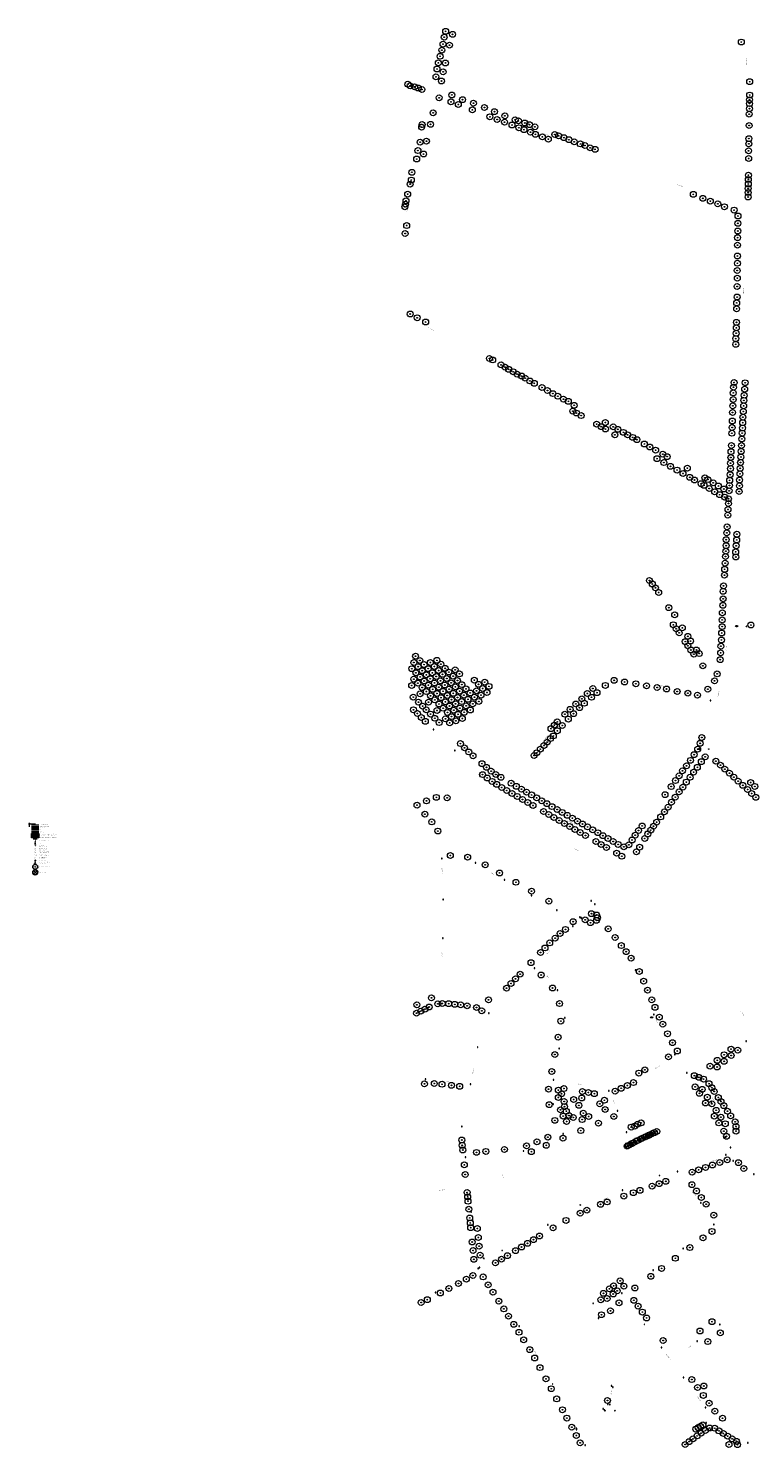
# Model space of a CAD drawing. Header units: metres. Extents: x 157686 to 160831, y 403691 to 406312.
# Tile 1 of 29: x 157686 to 158426, y 403707 to 405153. Entities that reach past the tile are written whole.
import ezdxf
from ezdxf.enums import TextEntityAlignment as Align
from ezdxf.lldxf.tags import DXFTag

# ---------------------------------------------------------------- set-up
doc = ezdxf.new("R2010")
doc.units = ezdxf.units.M
for name, color, linetype, lineweight in [('B-WE-GR-BOOM-S', 90, 'Continuous', 25), ('B-WE-GR-BOOM-S (ingemeten)', 90, 'Continuous', 25), ('B-WE-GR-HAAG-G', 90, 'GR-HAAG1', 13), ('B-WE-IE-MEUBILAIR-S', 7, 'Continuous', 25), ('B-WE-IE-MEUBILAIR_WEGMEUBILAIR_LICHTMAST-S', 7, 'Continuous', 25), ('B-WE-IE-MEUBILAIR_WEGMEUBILAIR_PAAL-S-200', 7, 'Continuous', 18), ('B-WE-IE-MEUBILAIR_WEGMEUBILAIR_VERKEERSBORD-S', 7, 'Continuous', 25), ('B-WE-IE-TERREINAFSCHEIDING_KUNSTMATIG_HEKWERK-G', 20, 'IE-TERREINAFSCHEIDING-KUNSTMATIG', 18), ('B-WE-KG-GRENS_PERCEEL-G', 150, 'KG-PERCEEL', 18), ('B-WE-KL-WATER_BRABANT WATER-S', 170, 'Continuous', 18), ('B-WE-MO-ONDERZOEK_BORING-S-200', 30, 'Continuous', 18), ('B-WE-OG-HOOGTEPUNT-S', 7, 'Continuous', 25), ('B-WE-OG-HOOGTEPUNT-T18', 10, 'Continuous', 18), ('B-WE-OG-TOPOGRAFIE-T35', 7, 'Continuous', 35), ('B-WE-OG-TOPOGRAFIE_INRIT-G', 10, 'Continuous', 18), ('B-WE-RI-GWA_RIOOLPUT-S-200', 30, 'Continuous', 18), ('B-WE-RI-HWA_KOLK_STRAATKOLK-S-200', 150, 'Continuous', 18), ('B-WE-VH-GESLOTENVERHARDING_ASFALT-A-200', 252, 'Continuous', 18), ('B-WE-VH-T25', 7, 'Continuous', 25), ('B-WE-VH-VERHARDING-G', 252, 'Continuous', 5), ('N-WE-VH-VERHARDING_ASFALT_ZAAGSNEDE-G', 7, 'VH-ZAAGSNEDE', 25), ('V-WE-GR-BOOM-S (ontwerptechnisch)', 10, 'Continuous', 25), ('X-XX-AL-LEGENDA-G', 7, 'Continuous', 18), ('X-XX-AL-LEGENDA-T25', 7, 'Continuous', 25), ('X-XX-AL-LEGENDA-T35', 7, 'Continuous', 35)]:
    doc.layers.add(name, color=color, linetype=linetype, lineweight=lineweight)
doc.layers.add('V-WE-VH-GESLOTENVERHARDING_ASFALT-A-200', color=7, linetype='Continuous', lineweight=18, true_color=0xcdcdcd)
doc.styles.add('NLCS-ISO', font='NLCS-ISO.TTF')
doc.styles.add('NLCS-ISO-M200-T18_CURSIEF', font='NLCS-ISO.TTF', dxfattribs={"oblique": 15, "height": 0.36})
doc.styles.add('NLCS-ISO-M200-T25', font='NLCS-ISO.TTF', dxfattribs={"height": 0.5})
doc.styles.add('NLCS-ISO-M200-T25_CURSIEF', font='NLCS-ISO.TTF', dxfattribs={"oblique": 15, "height": 0.5})
doc.styles.add('NLCS-ISO-M200-T35', font='NLCS-ISO.TTF', dxfattribs={"height": 0.7})
doc.styles.get("Standard").update_dxf_attribs({"font": 'iv-font.shx'})
doc.linetypes.add('GR-HAAG1', pattern='A,6,[176,NLCS.shx,S=0.125,R=0,X=0,Y=0],-2', length=8)
doc.linetypes.add('IE-TERREINAFSCHEIDING-KUNSTMATIG', pattern='A,4,[82,NLCS.SHX,S=0.75,R=90,X=0,Y=0],4,-2', length=10)
tags = doc.linetypes.add('KG-PERCEEL', pattern='A,5.5,-2,["P",Standard,S=1.8,R=0,X=-0.5,Y=-0.9],-2,5.5,-2,[5,NLCS.SHX,S=0.75,R=0,X=0,Y=0],-2', length=19).pattern_tags.tags
tags[6] = DXFTag(74, 10)
doc.linetypes.add('VH-ZAAGSNEDE', pattern='A,1e-05,-2.54,[181,NLCS.SHX,S=2.54,R=0,X=-2.54,Y=0],-5.08,[181,NLCS.SHX,S=2.54,R=180,X=2.54,Y=0],-2.54', length=10.16001)

# ---------------------------------------------------------------- blocks, each defined once
blk = doc.blocks.new('SGR-BOOM_GBKN-SO')
at = {"linetype": 'ByBlock', "lineweight": 18}
h = blk.add_hatch(color=0, dxfattribs=at)
h.dxf.hatch_style = 1
edge = h.paths.add_edge_path()
edge.add_arc((0, 0), 0.25, 0, 360)
at = {"color": 0, "linetype": 'ByBlock', "lineweight": 18}
for radius in [2, 0.25]:
    blk.add_circle((0, 0), radius, dxfattribs=at)
at = {"color": 0, "linetype": 'ByBlock', "lineweight": 18, "style": 'NLCS-ISO'}
blk.add_attdef('SOORT', (2.5, 0), '', height=1.5, dxfattribs=at)
blk = doc.blocks.new('SIE-MEUBILAIR_PUT_BRANDKRAAN-SO')
blk.add_ellipse((0, 0), major_axis=(1.25, 0), ratio=0.54)
at = {"style": 'NLCS-ISO'}
blk.add_text('bk', height=0.75, dxfattribs=at).set_placement((0, 0), align=Align.MIDDLE_CENTER)
blk = doc.blocks.new('SRI-PUT_INSPECTIEPUT_RIOOLPUT-SO')
at = {"color": 0, "linetype": 'ByBlock', "lineweight": 18}
blk.add_lwpolyline([(-1.1, -1.1), (1.1, -1.1), (1.1, 1.1), (-1.1, 1.1)], close=True, dxfattribs=at)
at = {"color": 0, "linetype": 'ByBlock', "lineweight": 18, "style": 'NLCS-ISO'}
blk.add_text('r', height=1.5, dxfattribs=at).set_placement((0, 0.3), align=Align.MIDDLE_CENTER)
blk = doc.blocks.new('SKL-WATER_BRANDKRAAN_BRANDPUT-SO')
at = {"color": 0, "linetype": 'ByBlock', "lineweight": 18}
blk.add_ellipse((0, 0), major_axis=(2.5, 0), ratio=0.54, dxfattribs=at)
at = {"color": 0, "linetype": 'ByBlock', "lineweight": 18, "style": 'NLCS-ISO'}
blk.add_text('bk', height=1.5, dxfattribs=at).set_placement((0.2, 0), align=Align.MIDDLE_CENTER)
blk = doc.blocks.new('inrit')
at = {"linetype": 'Continuous'}
for p, q in [((0, 0), (4.1, 0)), ((4.1, 0), (2.5, 0.4)), ((2.5, 0.4), (3, 0)), ((4.1, 0), (2.5, -0.4)), ((2.5, -0.4), (3, 0))]:
    blk.add_line(p, q, dxfattribs=at)
blk = doc.blocks.new('B-SIE-WEG_LICHTMAST-SO')
at = {"ltscale": 0.1}
for p, q in [((-1.1, 0.6), (-2.2, 1.3)), ((0, 1.3), (0, 2.5)), ((1.1, 0.6), (2.2, 1.3)), ((-1.1, -0.6), (-2.2, -1.3)), ((0, -1.3), (0, -2.5)), ((1.1, -0.6), (2.2, -1.3))]:
    blk.add_line(p, q, dxfattribs=at)
at = {"flags": 128}
for points in [[(-1.2, 0.5), (1.2, 0.5)], [(-1.2, -0.5), (1.2, -0.5)]]:
    blk.add_lwpolyline(points, dxfattribs=at)
at = {"ltscale": 0.1}
blk.add_circle((0, 0), 1.27, dxfattribs=at)
at = {"style": 'NLCS-ISO'}
blk.add_attdef('TYPE', text='', height=1.8, dxfattribs=at).set_placement((0, 2.5), align=Align.BOTTOM_CENTER)
blk = doc.blocks.new('SOG-HOOGTEPUNT-SO')
for p, q in [((-0.5, 0), (0.5, 0)), ((0, 0.5), (0, -0.5))]:
    blk.add_line(p, q)
blk = doc.blocks.new('SIE-WEG_VERKEERSBORD-SO')
at = {"color": 0, "linetype": 'ByBlock', "lineweight": 18}
blk.add_lwpolyline([(-1.125, -1.125), (1.125, -1.125), (1.125, 1.125), (-1.125, 1.125)], close=True, dxfattribs=at)
at = {"color": 0, "linetype": 'ByBlock', "lineweight": 18, "style": 'NLCS-ISO'}
blk.add_text('vb', height=1.5, dxfattribs=at).set_placement((0, 0), align=Align.MIDDLE_CENTER)
blk = doc.blocks.new('B-SRI-KOLK_STRAAT_01-SO')
for p, q in [((-1.125, 0), (1.125, 2.25)), ((1.125, 0), (-1.125, 2.25))]:
    blk.add_line(p, q)
blk.add_lwpolyline([(-1.125, 0), (1.125, 0), (1.125, 2.25), (-1.125, 2.25)], close=True)
blk = doc.blocks.new('V-SGR-BOOM_02')
at = {"lineweight": -3}
for p, q in [((-4.3, 4.3), (4.3, -4.3)), ((4.3, 4.3), (-4.3, -4.3))]:
    blk.add_line(p, q, dxfattribs=at)
for radius in [5, 0.15]:
    blk.add_circle((0, 0), radius)
blk = doc.blocks.new('SGR-BOOM_01')
at = {"ltscale": 0.1}
h = blk.add_hatch(color=256, dxfattribs=at)
edge = h.paths.add_edge_path()
edge.add_arc((0, 0), 0.15, 0, 360)
for radius in [2.5, 0.045]:
    blk.add_circle((0, 0), radius)
blk.add_circle((0, 0), 0.15, dxfattribs=at)
blk = doc.blocks.new('SIE-WEG_PAAL_BETON-SO')
for radius in [0.938, 0.469]:
    blk.add_circle((0, 0), radius)
blk = doc.blocks.new('SMO-BODEM_BORING_VERHARDING-SO')
h = blk.add_hatch(color=256)
edge = h.paths.add_edge_path()
edge.add_arc((0, 0), 1.5, 0, 360)
blk.add_circle((0, 0), 1.5)
at = {"style": 'NLCS-ISO'}
blk.add_attdef('NR', (1.7, 1.5), '', height=2.5, dxfattribs=at)

msp = doc.modelspace()

# ---------------------------------------------------------------- hatches: boundary and pattern name
at = {"layer": 'B-WE-VH-GESLOTENVERHARDING_ASFALT-A-200'}
h = msp.add_hatch(dxfattribs=at)
h.set_pattern_fill('AVH-ASFALT_FREESVAK-SO', color=256, scale=0.2, pattern_type=2)
h.set_pattern_definition([(0, (0, 0), (0.3125, 0.3125), [0.3125, -0.3125]), (90, (0.3125, 0), (-0.3125, 0.3125), [0.3125, -0.3125])])
h.paths.add_polyline_path([(157696.9, 404327.9), (157696.9, 404329.1), (157689.4, 404329.1), (157689.4, 404327.9)])
at = {"layer": 'V-WE-VH-GESLOTENVERHARDING_ASFALT-A-200', "true_color": 0x7d7d7d}
h = msp.add_hatch(color=8, dxfattribs=at)
h.dxf.hatch_style = 1
h.paths.add_polyline_path([(157696.9, 404331.1), (157696.9, 404332.3), (157689.4, 404332.3), (157689.4, 404331.1)])
at = {"layer": 'V-WE-VH-GESLOTENVERHARDING_ASFALT-A-200'}
h = msp.add_hatch(color=256, dxfattribs=at)
h.dxf.hatch_style = 1
h.paths.add_polyline_path([(157696.9, 404329.5), (157696.9, 404330.7), (157689.4, 404330.7), (157689.4, 404329.5)])

# ---------------------------------------------------------------- linework, layer by layer
at = {"layer": 'B-WE-GR-HAAG-G', "ltscale": 0.25, "flags": 128}
msp.add_lwpolyline([(157696.9, 404336.4), (157689.4, 404336.4)], dxfattribs=at)
at = {"layer": 'B-WE-IE-TERREINAFSCHEIDING_KUNSTMATIG_HEKWERK-G', "ltscale": 0.2, "flags": 128}
msp.add_lwpolyline([(157696.9, 404334.8), (157689.4, 404334.8)], dxfattribs=at)
at = {"layer": 'B-WE-KG-GRENS_PERCEEL-G', "ltscale": 0.2, "flags": 128}
msp.add_lwpolyline([(157689.4, 404338), (157696.9, 404338)], dxfattribs=at)
at = {"layer": 'B-WE-VH-VERHARDING-G', "ltscale": 0.2, "flags": 128}
msp.add_lwpolyline([(157689.4, 404341.2), (157696.9, 404341.2)], dxfattribs=at)
at = {"layer": 'B-WE-VH-VERHARDING-G', "color": 250, "ltscale": 0.2, "flags": 128}
msp.add_lwpolyline([(157689.4, 404339.6), (157696.9, 404339.6)], dxfattribs=at)
at = {"layer": 'N-WE-VH-VERHARDING_ASFALT_ZAAGSNEDE-G', "ltscale": 0.05, "flags": 128}
msp.add_lwpolyline([(157696.9, 404333.2), (157689.4, 404333.2)], dxfattribs=at)
at = {"layer": 'X-XX-AL-LEGENDA-G'}
for p, q in [((157686.2, 404342.2), (157693.6, 404342.2)), ((157687, 404343.2), (157687, 404339.2))]:
    msp.add_line(p, q, dxfattribs=at)
for points in [[(157689.4, 404331.1), (157689.4, 404332.3), (157696.9, 404332.3), (157696.9, 404331.1)], [(157689.4, 404329.5), (157689.4, 404330.7), (157696.9, 404330.7), (157696.9, 404329.5)], [(157689.4, 404327.9), (157689.4, 404329.1), (157696.9, 404329.1), (157696.9, 404327.9)]]:
    msp.add_lwpolyline(points, close=True, dxfattribs=at)

# ---------------------------------------------------------------- block references
at = {"layer": 'B-WE-GR-BOOM-S', "xscale": 1.5, "yscale": 1.5, "zscale": 1.5}
for p in [(158111.3, 405149.6), (158108.6, 405136.6), (158109.8, 405143.7), (158115.2, 405135.6), (158118.3, 405146.6), (158412.5, 405138.7), (158105.6, 405124.2), (158107.4, 405130.5), (158102.5, 405111.2), (158103.8, 405117.5), (158108.7, 405108.3), (158111.1, 405117.4), (158072.7, 405095.7), (158075.1, 405094.1), (158079.7, 405093), (158083.2, 405091.9), (158087.1, 405090.4), (158101.4, 405103.3), (158107, 405099), (158421, 405098.3), (158104.6, 405081.9), (158116.7, 405077.8), (158117.6, 405084.8), (158124.2, 405075.1), (158128.5, 405080), (158139.6, 405076.4), (158420.8, 405076), (158420.9, 405079.9), (158421, 405084.7), (158098.5, 405066.6), (158138.5, 405069.6), (158150.8, 405072), (158156.4, 405062.6), (158161, 405067.8), (158171.6, 405063.5), (158420.5, 405065.3), (158420.8, 405070.8), (158086.8, 405052), (158087.3, 405054.6), (158095.9, 405054.9), (158163.7, 405059.8), (158171.3, 405057.1), (158178.9, 405054.2), (158182, 405059.5), (158185.4, 405058.5), (158185.9, 405051.4), (158191.1, 405049.4), (158191.9, 405056.2), (158196.7, 405054.5), (158197.7, 405046.8), (158202.2, 405052.4), (158420.5, 405053.6), (158085.3, 405036.7), (158091.7, 405037.7), (158202.7, 405044.7), (158209.8, 405042.1), (158215.9, 405039.7), (158222.4, 405044.5), (158226.4, 405043.2), (158231.8, 405041.3), (158236.8, 405039.2), (158242.3, 405037.1), (158248.5, 405034.9), (158253.1, 405033.3), (158420.1, 405035), (158420.2, 405040.3), (158081.8, 405019.5), (158083, 405028.1), (158088.8, 405024.6), (158258.5, 405031), (158263.5, 405029.4), (158419.9, 405027.9), (158420, 405020.1), (158076.9, 405006), (158419.7, 405003), (158075.1, 404993.9), (158076.3, 404998.1), (158419.5, 404989.6), (158419.6, 404998.6), (158419.6, 404994.1), (158070.9, 404976.9), (158072.6, 404983.7), (158363.6, 404983.5), (158373.3, 404979.5), (158380.9, 404976.6), (158388.5, 404973.8), (158419.4, 404980.8), (158419.5, 404985.3), (158069.7, 404970.8), (158070.4, 404973.5), (158395.3, 404970.9), (158405.1, 404967.5), (158409.1, 404961.5), (158071.6, 404951.7), (158408.9, 404946.2), (158409, 404954), (158070, 404943.6), (158408.6, 404931.8), (158408.7, 404939.4), (158408.5, 404920.7), (158408.3, 404905.9), (158408.5, 404913.3), (158408.2, 404889.7), (158408.4, 404898.1), (158407.8, 404872.9), (158408.2, 404878.9), (158075.2, 404861.6), (158407.7, 404866.8), (158082.3, 404857.8), (158090.9, 404853.5), (158407.4, 404847.5), (158407.5, 404853.1), (158406.8, 404836.5), (158406.8, 404830.7), (158407.3, 404842), (158155.9, 404816.3), (158159.2, 404814.8), (158167.7, 404809.9), (158171.8, 404807.5), (158175.5, 404805.2), (158180.1, 404802.8), (158184.1, 404800.4), (158188.6, 404798.4), (158192.3, 404796.3), (158197.1, 404793.4), (158201.6, 404791), (158209.4, 404786.8), (158404.6, 404787), (158405.1, 404791.8), (158416.4, 404791.6), (158215, 404783.6), (158220.5, 404780.5), (158225.5, 404777.8), (158231.3, 404774.9), (158236.3, 404772.6), (158404.3, 404781.2), (158404.3, 404774.5), (158415.1, 404773.6), (158415.4, 404778.8), (158415.9, 404785.1), (158240.8, 404762.7), (158242.2, 404768.6), (158244.5, 404760.7), (158249.3, 404758.1), (158403.6, 404761.3), (158403.8, 404768), (158414.5, 404762.3), (158414.9, 404768.1), (158265.1, 404749.4), (158269.7, 404746.8), (158274, 404751.1), (158274.1, 404744.4), (158282, 404746.7), (158286.7, 404744.1), (158403.1, 404745.9), (158403.3, 404752.6), (158413.8, 404745.5), (158413.9, 404750.9), (158414.1, 404756.5), (158283.7, 404738.5), (158292.3, 404741), (158296.7, 404738.5), (158301.8, 404735.9), (158306.1, 404733.6), (158313.7, 404729.2), (158402.9, 404740.1), (158413, 404734.3), (158413.4, 404740.3), (158319.3, 404726.1), (158325.2, 404722.8), (158326.6, 404714.2), (158332.5, 404718.8), (158336.9, 404716.3), (158401.8, 404715.4), (158402, 404721.4), (158402.4, 404727.6), (158412.1, 404715.9), (158412.3, 404721.7), (158412.7, 404727.6), (158333.6, 404710.2), (158340.3, 404706.4), (158347, 404702.6), (158353.1, 404699.1), (158357.5, 404704.6), (158401.4, 404709.6), (158401.5, 404704.1), (158411.4, 404704.4), (158411.7, 404710.3), (158360, 404695.2), (158364.8, 404692.5), (158371.5, 404688.7), (158374.5, 404687), (158375.4, 404694.7), (158378.4, 404692.9), (158383.9, 404689.6), (158389.1, 404686.4), (158400.4, 404686.9), (158400.6, 404692.1), (158401.1, 404697.9), (158410.6, 404686.5), (158410.7, 404692.5), (158411.1, 404698.7), (158379.8, 404683.8), (158385.3, 404680.5), (158390.4, 404677.5), (158394.7, 404683.3), (158395.4, 404675.1), (158399.5, 404673.3), (158400.1, 404681.5), (158410.3, 404680.7), (158398.7, 404656.7), (158398.9, 404662.5), (158399.4, 404668.5), (158398, 404644.7), (158397.1, 404631.7), (158397.7, 404638.6), (158407.8, 404631.4), (158408, 404637.2), (158396.4, 404614.5), (158396.7, 404619.9), (158397, 404625.6), (158406.7, 404619.2), (158406.9, 404614), (158407.3, 404625.5), (158395.5, 404601.5), (158396, 404607.8), (158318.9, 404590), (158321.8, 404586.5), (158394.4, 404584.6), (158395.3, 404595.5), (158325, 404582.6), (158328.3, 404577.8), (158393.9, 404579), (158394, 404571.4), (158338.6, 404562.4), (158344.6, 404555.1), (158393.2, 404557.2), (158393.7, 404564.8), (158343.2, 404545), (158346.2, 404540.8), (158352.4, 404541.9), (158393, 404549.9), (158393, 404543.1), (158422.3, 404544.7), (158349.2, 404536.7), (158355.4, 404527.8), (158358, 404533.2), (158360.8, 404528.4), (158392.2, 404529.5), (158392.5, 404536.6), (158080.6, 404513), (158358, 404523.5), (158361.1, 404519.3), (158364.2, 404515.1), (158366.8, 404519.3), (158369.6, 404515.6), (158391.4, 404516.3), (158391.7, 404523.1), (158076.8, 404500.2), (158078.9, 404506.5), (158083.2, 404502.3), (158085, 404508.6), (158087.3, 404498.2), (158089.3, 404504.4), (158093.4, 404500.3), (158095.7, 404506.5), (158099.8, 404502.5), (158102.4, 404508.7), (158104.1, 404498.3), (158106.4, 404504.8), (158110.7, 404500.6), (158114.5, 404496.8), (158121, 404499.1), (158373.3, 404503.2), (158391, 404509.4), (158076.7, 404483.1), (158078.8, 404489.6), (158081, 404496), (158083, 404485.4), (158085.3, 404491.8), (158089.4, 404487.7), (158091.6, 404494), (158093.7, 404483.5), (158095.6, 404490), (158097.7, 404496.1), (158099.9, 404485.7), (158101.7, 404492.2), (158106, 404487.9), (158108.1, 404494.5), (158110.4, 404483.6), (158112.4, 404490.2), (158116.9, 404485.9), (158118.9, 404492.6), (158123.3, 404488.2), (158125.3, 404494.9), (158127.7, 404484), (158140.5, 404488.5), (158144.8, 404484.3), (158151.1, 404486.5), (158155.4, 404482.2), (158274, 404483.2), (158282.9, 404488.4), (158293.6, 404486.7), (158305.1, 404484.9), (158316, 404482.8), (158385.2, 404487.8), (158387.9, 404494.9), (158078.3, 404471.3), (158085.3, 404474.6), (158087.3, 404481.1), (158091.6, 404476.9), (158095.9, 404472.6), (158098.1, 404479.2), (158100.2, 404468.4), (158102.4, 404475), (158104.3, 404481.4), (158106.6, 404470.7), (158108.6, 404477.2), (158112.9, 404472.9), (158114.8, 404479.4), (158117.2, 404468.7), (158119.1, 404475.1), (158121.2, 404481.7), (158123.4, 404470.9), (158125.5, 404477.4), (158129.9, 404473.2), (158132, 404479.7), (158134.1, 404469), (158136.3, 404475.5), (158140.6, 404471.3), (158142.7, 404477.7), (158147.3, 404473.3), (158149, 404480), (158153.4, 404475.9), (158250, 404469.5), (158255.6, 404475), (158259.9, 404471.1), (158261.3, 404480.1), (158265.5, 404475.8), (158326.7, 404481), (158336.3, 404479.5), (158347.2, 404477), (158358, 404475.3), (158367.8, 404473.3), (158378.3, 404479.3), (158078.5, 404458.4), (158082.5, 404454.5), (158083.6, 404466.1), (158087.9, 404462), (158091.5, 404458.3), (158093.9, 404466.2), (158095.9, 404454), (158102.5, 404457.7), (158104.5, 404464.2), (158108.7, 404459.9), (158111, 404466.5), (158113.1, 404455.7), (158115.2, 404462.2), (158119.6, 404457.9), (158121.4, 404464.5), (158123.9, 404453.7), (158125.8, 404460.1), (158127.6, 404466.7), (158130.2, 404455.8), (158132.1, 404462.3), (158136.4, 404458.1), (158138.9, 404464.4), (158145.1, 404466.9), (158232.7, 404453.8), (158238.1, 404458.8), (158241.6, 404454.4), (158243.9, 404464.3), (158247.7, 404460.5), (158252.6, 404465), (158086.5, 404450.5), (158090.6, 404446.6), (158100.2, 404449.7), (158104.6, 404445.3), (158111.1, 404449.2), (158115.4, 404445), (158117.3, 404451.4), (158121.7, 404447.1), (158128.3, 404449.4), (158218.6, 404439.1), (158222, 404442.7), (158225, 404446), (158230.1, 404442.3), (158236.3, 404448.9), (158214.7, 404425.4), (158218, 404429), (158221, 404431.7), (158225.1, 404437), (158370.5, 404424.2), (158372.2, 404430.1), (158126.3, 404423.9), (158130.5, 404419.6), (158134.8, 404415.4), (158139.2, 404411.4), (158201.4, 404411.8), (158204.1, 404414.6), (158207.7, 404418.3), (158211.5, 404422), (158364.4, 404412.6), (158368, 404418.3), (158375.7, 404410.5), (158148.3, 404403.5), (158152.9, 404399.7), (158157.6, 404395.9), (158352.5, 404396.2), (158356.7, 404401.3), (158360.7, 404406.8), (158367.7, 404399.7), (158371.8, 404405.5), (158386.6, 404406), (158391.3, 404401.9), (158395.7, 404397.9), (158148.9, 404392.3), (158153.6, 404388.9), (158158.6, 404385.4), (158162.4, 404392.5), (158163.3, 404382.4), (158167.6, 404389.5), (158178, 404383.5), (158345.4, 404386.2), (158349.1, 404391.1), (158356.5, 404384.7), (158360.3, 404389.6), (158363.9, 404394.8), (158400.4, 404393.8), (158404.9, 404389.7), (158409.2, 404385.7), (158414, 404381.4), (158422, 404384.2), (158101.8, 404369.1), (158112.8, 404368.7), (158168.4, 404379.2), (158173.5, 404376.2), (158178.9, 404373.1), (158183.3, 404380.4), (158184.2, 404370.1), (158188.5, 404377.5), (158189.6, 404367), (158193.7, 404374.5), (158198.9, 404371.6), (158204, 404368.6), (158334.8, 404371.9), (158341.1, 404380.1), (158345.2, 404369.3), (158349.1, 404374.7), (158353, 404379.6), (158418.9, 404377.1), (158423, 404373), (158426.2, 404380.3), (158427.3, 404369.2), (158082.1, 404361.1), (158090.1, 404352), (158091.7, 404365.5), (158194.9, 404363.9), (158200.3, 404360.9), (158209.2, 404365.6), (158211, 404354.7), (158214.4, 404362.7), (158219.6, 404359.7), (158224.8, 404356.8), (158230, 404353.8), (158334.2, 404354.4), (158337.9, 404359.2), (158341.3, 404364.2), (158097.1, 404344.1), (158216.3, 404351.7), (158221.6, 404348.6), (158227, 404345.6), (158232.3, 404342.5), (158235.2, 404350.8), (158237.7, 404339.4), (158240.4, 404347.9), (158245.6, 404344.9), (158250.7, 404342), (158255.9, 404339), (158311.5, 404340), (158323.1, 404339.7), (158326.2, 404343.8), (158330.3, 404349.2), (158103.4, 404334.8), (158243, 404336.4), (158248.4, 404333.3), (158253.7, 404330.3), (158261.1, 404336), (158264.4, 404324.1), (158266.3, 404333.1), (158271.5, 404330.1), (158276.7, 404327.2), (158281.9, 404324.2), (158301.2, 404325.7), (158304.4, 404330.6), (158307.8, 404335.4), (158314.1, 404327.2), (158317.2, 404331.8), (158320.2, 404335.7), (158116.1, 404309.9), (158269.7, 404321.1), (158275.1, 404318.1), (158285.5, 404312.2), (158287, 404321.2), (158290.7, 404309.1), (158292.8, 404318.8), (158297.9, 404320.8), (158305.6, 404313.7), (158308.9, 404318.4), (158133.7, 404308.2), (158151.6, 404300.4), (158166.2, 404292.1), (158182.9, 404282.6), (158198.8, 404273.5), (158216.5, 404263.4), (158259.8, 404250.6), (158241.1, 404242.5), (158253.4, 404244.3), (158258.8, 404241.4), (158264.9, 404243.8), (158265, 404249.3), (158265.9, 404246.5), (158222.8, 404225.7), (158227.9, 404230.4), (158233.3, 404234.6), (158276.9, 404235.1), (158283.9, 404226.3), (158208, 404211), (158212.5, 404215.7), (158217.3, 404220.8), (158290.3, 404218.1), (158295.2, 404211.9), (158198.2, 404200.7), (158300.2, 404205.3), (158177.9, 404179.5), (158182.5, 404184.3), (158187.2, 404189), (158208.5, 404188.1), (158308.6, 404191.7), (158313, 404181.8), (158096.8, 404164.8), (158173.3, 404174.7), (158220.2, 404174.9), (158317, 404172.7), (158082, 404157.8), (158085.9, 404151.3), (158090.2, 404153.4), (158094.5, 404155.5), (158103.3, 404158.7), (158107.9, 404159.1), (158114.4, 404158.9), (158120.6, 404158.2), (158126.6, 404157.8), (158133.2, 404156.8), (158142.7, 404155), (158148.1, 404151.7), (158155, 404162.8), (158227.3, 404159), (158321.3, 404162.8), (158324.6, 404155.2), (158081.6, 404149.2), (158228.6, 404141.2), (158329, 404145.2), (158332.5, 404138), (158225.8, 404124.8), (158337.4, 404128.3), (158222.5, 404107.1), (158342.4, 404119.2), (158347.3, 404110.7), (158395, 404106.9), (158402, 404112.5), (158402.2, 404106.1), (158408.9, 404111.6), (158314.2, 404091.5), (158338.3, 404104.7), (158380.6, 404095.3), (158387.8, 404094.4), (158388, 404101.2), (158395, 404100.2), (158089.7, 404077.2), (158099.7, 404077.5), (158219.4, 404089.8), (158302.6, 404078.5), (158308.2, 404088.2), (158364.6, 404085.6), (158369.2, 404083.9), (158374, 404082.1), (158379.6, 404077.4), (158107.6, 404076.8), (158117.2, 404075.7), (158125.6, 404074.7), (158216.1, 404071.8), (158226.1, 404070.8), (158226.1, 404063.3), (158229.4, 404067.1), (158231.8, 404072.4), (158249.9, 404062.8), (158250.6, 404069.4), (158256.7, 404068.4), (158262.8, 404067.2), (158283.9, 404069.7), (158290.1, 404072.7), (158296.4, 404075.6), (158365.4, 404074.1), (158369.8, 404067.6), (158372.6, 404071.6), (158377.9, 404063.6), (158382.4, 404073.3), (158384.9, 404069.4), (158389.1, 404063.3), (158216.8, 404056), (158228.3, 404050.7), (158232, 404059.3), (158232.3, 404054), (158234.2, 404049.3), (158241.7, 404061.2), (158247, 404055.3), (158268.3, 404056.8), (158273, 404060.5), (158273.8, 404051.1), (158376, 404057.7), (158382.5, 404056.9), (158386.9, 404050.3), (158391.8, 404059.2), (158394.6, 404055), (158398.4, 404049.3), (158222.5, 404040), (158231, 404044.4), (158234.5, 404038.9), (158236.8, 404045), (158241.3, 404043), (158250.3, 404040.8), (158251.5, 404047.3), (158257, 404043.9), (158266.9, 404037.2), (158282.6, 404044), (158303.9, 404034.2), (158306.9, 404036.2), (158310.4, 404037.4), (158385, 404044.3), (158389.6, 404037.4), (158391.7, 404043.3), (158396.2, 404036.6), (158401.6, 404044.7), (158406.2, 404038.5), (158407.1, 404033.8), (158127.7, 404020), (158215.4, 404022.9), (158230.8, 404021.8), (158248.9, 404029.6), (158300.3, 404033.2), (158306.9, 404019.6), (158309.7, 404020.9), (158311.6, 404021.8), (158313.9, 404022.9), (158315.8, 404023.7), (158318.1, 404024.8), (158319.9, 404025.7), (158321.9, 404026.6), (158323.9, 404027.5), (158326.4, 404028.7), (158394.6, 404029.1), (158397.4, 404023.8), (158407.1, 404029), (158128.2, 404014.6), (158128.7, 404009.8), (158142.7, 404007.4), (158152.3, 404008.4), (158171.2, 404010.4), (158193.7, 404014), (158198.6, 404008.1), (158204.3, 404018.2), (158213.8, 404014.6), (158296.2, 404013.8), (158297.4, 404014.5), (158299.2, 404015.5), (158301.4, 404016.6), (158303, 404017.5), (158305.5, 404018.8), (158130.3, 403994.7), (158376.1, 403992.1), (158383.1, 403994.5), (158390.5, 403997.1), (158398.1, 403999.8), (158409.6, 403996.9), (158415, 403990.9), (158131.2, 403984.8), (158335.5, 403977.9), (158362.4, 403987.3), (158369, 403989.6), (158133.1, 403966.6), (158133.7, 403962.1), (158292.8, 403962.9), (158302.5, 403966.3), (158309.3, 403968.7), (158321.6, 403973), (158328.8, 403975.5), (158362.2, 403974.5), (158366.9, 403968.1), (158371.8, 403961.4), (158134.1, 403957.6), (158134.9, 403949.5), (158255.1, 403948.6), (158269.1, 403954.5), (158275.8, 403956.9), (158376.7, 403954.7), (158135.8, 403940.6), (158136.4, 403935.5), (158233.9, 403938.1), (158248.4, 403945.4), (158384.4, 403943.4), (158136.8, 403930.7), (158143.6, 403929.9), (158144.6, 403920.7), (158200.8, 403918.5), (158206.9, 403922.2), (158220.7, 403930.5), (158373.5, 403920.3), (158382.6, 403926.9), (158138.3, 403916.1), (158139.2, 403907.4), (158145.4, 403911.8), (158182.5, 403907.3), (158188.6, 403911), (158194.7, 403914.7), (158360.1, 403910.4), (158140, 403898.4), (158146.4, 403902.7), (158162, 403894.8), (158168.2, 403898.6), (158174.2, 403902.2), (158331.3, 403889.2), (158345.3, 403899.5), (158132.4, 403878.3), (158139, 403881.9), (158149.4, 403880.5), (158289, 403876.5), (158320.3, 403881.1), (158105.9, 403864.1), (158114.6, 403868.7), (158124.3, 403873.8), (158154.6, 403872.4), (158159.5, 403864.9), (158272, 403863.8), (158278.1, 403868.4), (158282, 403863.1), (158282.4, 403871.5), (158286.1, 403866.3), (158292.9, 403871.1), (158304.1, 403869.2), (158086.3, 403854.4), (158092.6, 403857.3), (158165.4, 403855.8), (158170.6, 403847.9), (158269.3, 403857.2), (158275.8, 403858.5), (158279.2, 403846), (158287.9, 403854.1), (158303, 403856.7), (158307.3, 403850.7), (158175.3, 403840.6), (158180.7, 403832.2), (158270, 403842), (158311.7, 403844.7), (158316, 403838.7), (158382.6, 403834.9), (158186, 403824.1), (158370.4, 403825.4), (158391.1, 403823.5), (158190.8, 403816.4), (158197, 403806.4), (158332.8, 403815.7), (158378.3, 403814.6), (158202, 403797.9), (158207.4, 403788.1), (158213.5, 403776.6), (158362, 403775.9), (158218.9, 403766.6), (158367.9, 403767.9), (158373.8, 403759.8), (158374.3, 403769.4), (158224.4, 403756.2), (158230.3, 403745.2), (158276.1, 403754.6), (158379.7, 403751.8), (158234.8, 403736.7), (158385.6, 403743.7), (158393.4, 403736.5), (158239.8, 403727.4), (158244.4, 403718.9), (158363.3, 403715.6), (158366.1, 403725.5), (158367.4, 403718.5), (158368.5, 403726.9), (158370.9, 403728.3), (158371.5, 403721.3), (158373.3, 403729.7), (158375.8, 403724), (158380.2, 403726.6), (158385.4, 403726.3), (158389.8, 403723.6), (158394.2, 403721), (158398.6, 403718.3), (158403.1, 403715.6), (158248.3, 403711.4), (158355.3, 403709.7), (158359.3, 403712.7), (158399.9, 403709.7), (158407.5, 403713), (158408.6, 403709.6)]:
    msp.add_blockref('SGR-BOOM_GBKN-SO', p, dxfattribs=at)
at = {"layer": 'B-WE-IE-MEUBILAIR-S', "xscale": 0.2, "yscale": 0.2, "zscale": 0.2}
for p in [(158407.7, 404543.3), (158417.7, 404543.3), (158369.3, 404418.3), (158379.3, 404418.3), (158329.1, 403983.8), (158248.4, 403953.8), (158168.8, 403907.5), (158150, 403899.4), (158150.5, 403899.3), (158273.7, 403744.2), (158283.7, 403744.2)]:
    msp.add_blockref('SIE-MEUBILAIR_PUT_BRANDKRAAN-SO', p, dxfattribs=at)
at = {"layer": 'B-WE-IE-MEUBILAIR_WEGMEUBILAIR_LICHTMAST-S', "xscale": 0.2, "yscale": 0.2, "zscale": 0.2}
msp.add_blockref('B-SIE-WEG_LICHTMAST-SO', (157693.2, 404304.8), dxfattribs=at)
at = {"layer": 'B-WE-IE-MEUBILAIR_WEGMEUBILAIR_VERKEERSBORD-S', "xscale": 0.3, "yscale": 0.3, "zscale": 0.3}
msp.add_blockref('SIE-WEG_VERKEERSBORD-SO', (157693.2, 404303.2), dxfattribs=at)
at = {"layer": 'B-WE-KL-WATER_BRABANT WATER-S', "xscale": 0.5, "yscale": 0.5, "zscale": 0.5}
for p in [(158407.8, 404543.6), (158369.8, 404418.4), (158321.2, 404145), (158395.7, 404022.9)]:
    msp.add_blockref('SKL-WATER_BRANDKRAAN_BRANDPUT-SO', p, dxfattribs=at)
at = {"layer": 'B-WE-OG-HOOGTEPUNT-S', "xscale": 0.2, "yscale": 0.2, "zscale": 0.2}
msp.add_blockref('SOG-HOOGTEPUNT-SO', (157693.2, 404325.2, 23.4), dxfattribs=at)
at = {"layer": 'B-WE-OG-TOPOGRAFIE_INRIT-G'}
msp.add_blockref('inrit', (157691.1, 404326.8), dxfattribs=at)
at = {"layer": 'B-WE-RI-GWA_RIOOLPUT-S-200', "xscale": 0.3, "yscale": 0.3, "zscale": 0.3}
for p in [(158381.2, 404467.9), (158098.9, 404438.3), (158120.8, 404416.8), (158146, 404391.5), (158164.6, 404391.4), (158107.5, 404306.8), (158141.6, 404302.5), (158171.2, 404285.2), (158198.8, 404269.1), (158108.9, 404265.1), (158224.4, 404254.1), (158259.6, 404263.6), (158263.4, 404260.4), (158248.1, 404247.1), (158249.4, 404246.5), (158108.4, 404225.7), (158240.9, 404237.9), (158274.3, 404234.3), (158201.7, 404195.2), (158304.6, 404192.9), (158225.2, 404172.8), (158155.4, 404149.3), (158232.7, 404144.4), (158323.3, 404147.9), (158143.9, 404114.6), (158226.8, 404113.1), (158417.4, 404120.8), (158344.9, 404107.1), (158389.3, 404097.2), (158090.9, 404081.9), (158221.3, 404081.4), (158311.2, 404088.5), (158357, 404088.6), (158371.9, 404083.1), (158136.5, 404076.8), (158277.4, 404070.1), (158220.7, 404056.5), (158382.1, 404058), (158391.2, 404059.8), (158286.2, 404049.6), (158127.8, 404033.7), (158231.1, 404026.2), (158295.6, 404027.9), (158190.6, 404008.8), (158401.5, 404012.4), (158131.4, 404002.6), (158396.6, 404004.9), (158404.3, 403998.7), (158347.4, 403988), (158425.4, 403985.3), (158291.3, 403968.8), (158371.1, 403956), (158137.4, 403946.8), (158215.5, 403933.5), (158384.4, 403934), (158353.3, 403909.5), (158144.3, 403889.2), (158145.9, 403890.1), (158322.8, 403887.3), (158101.1, 403864.5), (158284.9, 403871.7), (158290.8, 403863.9), (158261.7, 403853.6), (158266.9, 403838.6), (158186.1, 403830.3), (158313.7, 403832.2), (158390.7, 403832), (158331.1, 403808.6), (158367.6, 403815.1), (158353.7, 403777.9), (158220.3, 403771.4), (158280.1, 403769.6), (158281.6, 403768.2), (158276.6, 403751), (158278.4, 403750.6), (158376.1, 403747.4), (158271.8, 403746), (158273, 403744.7), (158244.5, 403725.2), (158244.7, 403726.1), (158376.8, 403732), (158381.2, 403724.8), (158253.5, 403709.1), (158419.2, 403711.4)]:
    msp.add_blockref('SRI-PUT_INSPECTIEPUT_RIOOLPUT-SO', p, dxfattribs=at)
at = {"layer": 'V-WE-GR-BOOM-S (ontwerptechnisch)', "xscale": 0.5, "yscale": 0.5, "zscale": 0.5, "rotation": 90}
msp.add_blockref('V-SGR-BOOM_02', (157693.2, 404292.8), dxfattribs=at)

# ---------------------------------------------------------------- texts
at = {"layer": 'B-WE-OG-HOOGTEPUNT-T18', "style": 'NLCS-ISO-M200-T18_CURSIEF', "oblique": 15}
msp.add_text('23.38', height=0.36, dxfattribs=at).set_placement((157693.2, 404325.2), align=Align.CENTER)
at = {"layer": 'B-WE-OG-TOPOGRAFIE-T35', "style": 'NLCS-ISO-M200-T35'}
for s, rotation, p in [('Houterdsedijk', 89.3, (158417.6, 405119)), ('Vossenberg', 339, (158214.1, 405044.3)), ('Leemweg', 76.4, (158086.7, 405028.8)), ('Vossenberg', 338.6, (158350.2, 404992.4)), ('Leemweg', 76.2, (158072.2, 404966.8)), ('Houterdsedijk', 88.8, (158414.6, 404885.1)), ('Vossenstraat', 330.8, (158096.7, 404846.2)), ('Houterdsedijk', 84.7, (158397, 404520.6)), ('Verkensstraatje', 350.1, (158334.4, 404482.1)), ('Houterdsedijk', 76.6, (158389.2, 404474.5)), ('Verkensstraatje', 45.9, (158213.6, 404429.7)), ('Vossenbergsesteeg', 330, (158239.3, 404343.3)), ('Houterdsedijk', 53.1, (158315.8, 404336.1)), ('Structuurweg', 327.2, (158244.8, 404315.8)), ('De Weerelt', 273.8, (158107.8, 404294.1)), ('Hopkuil', 330.8, (158159, 404291.7)), ('De Weerelt', 88.5, (158107.5, 404209.7)), ('Hopstraat', 45, (158216, 404211.2)), ('Mouterij', 315.6, (158215.7, 404185.8)), ('Eekelhof', 295.5, (158327, 404140.4)), ('Structuurweg', 307, (158413.5, 404149.1)), ('Buisselpad', 28.9, (158327.1, 404094.2)), ('Hopveld', 353.5, (158113, 404079.5)), ('Elschotseweg', 78.4, (158139.2, 404089.6)), ('Mouterij', 349.6, (158247.6, 404076.7)), ('Mouterij', 293.4, (158282.5, 404058.9)), ('Eekelhof', 304.2, (158384.2, 404061.8)), ('Mouterij', 23.1, (158215.8, 404019.4)), ('Lariestraat', 19.2, (158385.1, 403999.3)), ('Mouterij', 276.2, (158169.6, 403982.8)), ('Hopveldpad', 9.8, (158107.2, 403969)), ('Neerlandstraat', 306.4, (158364.6, 403964.9)), ('Lariestraat', 19.8, (158273.6, 403960.1)), ('Elschotseweg', 275.9, (158139.2, 403937.8)), ('Elschotseweg', 299.5, (158203, 403802.8)), ('Tolakker', 36.1, (158359.9, 403809.6)), ('Neerlandstraat', 306.2, (158338.3, 403799)), ('Elschotseweg', 88.6, (158279.9, 403762.9)), ('Neerlandstraat', 306.3, (158370, 403755.7))]:
    msp.add_text(s, height=0.7, rotation=rotation, dxfattribs=at).set_placement(p, align=Align.MIDDLE)
at = {"layer": 'X-XX-AL-LEGENDA-T25', "ltscale": 1000, "style": 'NLCS-ISO-M200-T25'}
for s, p in [('Bestaande situatie BGT', (157697.4, 404341.3)), ('zagen asfalt', (157697.4, 404333.3)), ('frezen deklaag asfalt verharding rijbaan (teervrij)', (157697.4, 404328.5)), ('Bestaande situatie inmeting', (157697.4, 404339.7)), ('kadastrale situatie', (157697.4, 404338.1)), ('haag', (157697.4, 404336.5)), ('hekwerk', (157697.4, 404334.9)), ('op te breken asfalt verharding rijbaan (teerhoudend)', (157697.4, 404331.7)), ('op te breken asfalt verharding fietspad (teervrij)', (157697.4, 404330.1)), ('inrit', (157697.4, 404326.9)), ('bestaande hoogte (inmeting)', (157697.4, 404325.3)), ('kolk', (157697.4, 404323.7)), ('opsluitband 100x200mm', (157697.4, 404318.9)), ('opsluitband 120x250mm', (157697.4, 404317.3)), ('rws-band 110/220x250mm', (157697.4, 404315.7)), ('trottoirband 130/150x250mm', (157697.4, 404314.5)), ('molgoot 5 strekken bss-kf', (157697.4, 404312.9)), ('betonstraatstenen keiformaat', (157697.4, 404311.3)), ('straatbakstenen waalformaat', (157697.4, 404309.7)), ('betontegels 300x300mm', (157697.4, 404308.1)), ('grasbetontegels', (157697.4, 404306.5)), ('bestaande lichtmast', (157697.4, 404304.9)), ('bestaand verkeersbord incl. paal', (157697.4, 404303.3)), ('bestaande boom (te handhaven)', (157697.4, 404298.4)), ('te verwijderen boom', (157697.4, 404292.9))]:
    msp.add_text(s, height=0.5, rotation=359.8908, dxfattribs=at).set_placement(p, align=Align.MIDDLE_LEFT)
at = {"layer": 'X-XX-AL-LEGENDA-T35', "style": 'NLCS-ISO-M200-T35'}
msp.add_text('RENVOOI', height=0.7, rotation=359.8908, dxfattribs=at).set_placement((157687.2, 404342.4))

# ---------------------------------------------------------------- next in the draw order: texts
at = {"layer": 'B-WE-VH-T25', "insert": (157692.6, 404311.5), "char_height": 0.5, "width": 1.456, "attachment_point": 1, "style": 'NLCS-ISO-M200-T25_CURSIEF', "bg_fill": 3, "box_fill_scale": 1.2, "bg_fill_color": 256, "bg_fill_transparency": 0}
msp.add_mtext('bss-kf', dxfattribs=at)

# ---------------------------------------------------------------- next in the draw order: texts
at = {"layer": 'B-WE-VH-T25', "insert": (157692.6, 404308.3), "char_height": 0.5, "width": 1.456, "attachment_point": 1, "style": 'NLCS-ISO-M200-T25_CURSIEF', "bg_fill": 3, "box_fill_scale": 1.2, "bg_fill_color": 256, "bg_fill_transparency": 0}
msp.add_mtext('bt', dxfattribs=at)

# ---------------------------------------------------------------- next in the draw order: texts
at = {"layer": 'B-WE-VH-T25', "insert": (157692.6, 404315.9), "char_height": 0.5, "width": 1.456, "attachment_point": 1, "style": 'NLCS-ISO-M200-T25_CURSIEF', "bg_fill": 3, "box_fill_scale": 1.2, "bg_fill_color": 256, "bg_fill_transparency": 0}
msp.add_mtext('rws', dxfattribs=at)

# ---------------------------------------------------------------- next in the draw order: texts
at = {"layer": 'B-WE-VH-T25', "insert": (157692.6, 404313.1), "char_height": 0.5, "width": 1.456, "attachment_point": 1, "style": 'NLCS-ISO-M200-T25_CURSIEF', "bg_fill": 3, "box_fill_scale": 1.2, "bg_fill_color": 256, "bg_fill_transparency": 0}
msp.add_mtext('mgt5', dxfattribs=at)

# ---------------------------------------------------------------- next in the draw order: texts
at = {"layer": 'B-WE-VH-T25', "insert": (157692.6, 404319.1), "char_height": 0.5, "width": 1.456, "attachment_point": 1, "style": 'NLCS-ISO-M200-T25_CURSIEF', "bg_fill": 3, "box_fill_scale": 1.2, "bg_fill_color": 256, "bg_fill_transparency": 0}
msp.add_mtext('ob10', dxfattribs=at)

# ---------------------------------------------------------------- next in the draw order: texts
at = {"layer": 'B-WE-VH-T25', "insert": (157692.6, 404317.5), "char_height": 0.5, "width": 1.456, "attachment_point": 1, "style": 'NLCS-ISO-M200-T25_CURSIEF', "bg_fill": 3, "box_fill_scale": 1.2, "bg_fill_color": 256, "bg_fill_transparency": 0}
msp.add_mtext('ob12', dxfattribs=at)

# ---------------------------------------------------------------- next in the draw order: block references
at = {"layer": 'B-WE-RI-HWA_KOLK_STRAATKOLK-S-200', "xscale": 0.2, "yscale": 0.2, "zscale": 0.2}
msp.add_blockref('B-SRI-KOLK_STRAAT_01-SO', (157693.2, 404323.6), dxfattribs=at)

# ---------------------------------------------------------------- next in the draw order: texts
at = {"layer": 'B-WE-VH-T25', "insert": (157692.6, 404314.7), "char_height": 0.5, "width": 1.456, "attachment_point": 1, "style": 'NLCS-ISO-M200-T25_CURSIEF', "bg_fill": 3, "box_fill_scale": 1.2, "bg_fill_color": 256, "bg_fill_transparency": 0}
msp.add_mtext('tb15', dxfattribs=at)

# ---------------------------------------------------------------- next in the draw order: block references
at = {"layer": 'B-WE-IE-MEUBILAIR_WEGMEUBILAIR_PAAL-S-200', "xscale": 0.2, "yscale": 0.2, "zscale": 0.2, "rotation": 102.1704231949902}
msp.add_blockref('SIE-WEG_PAAL_BETON-SO', (157693.2, 404320.5), dxfattribs=at)
at = {"layer": 'B-WE-RI-GWA_RIOOLPUT-S-200', "xscale": 0.3, "yscale": 0.3, "zscale": 0.3}
msp.add_blockref('SRI-PUT_INSPECTIEPUT_RIOOLPUT-SO', (157693.2, 404322.2), dxfattribs=at)

# ---------------------------------------------------------------- next in the draw order: texts
at = {"layer": 'B-WE-VH-T25', "insert": (157692.6, 404309.9), "char_height": 0.5, "width": 1.456, "attachment_point": 1, "style": 'NLCS-ISO-M200-T25_CURSIEF', "bg_fill": 3, "box_fill_scale": 1.2, "bg_fill_color": 256, "bg_fill_transparency": 0}
msp.add_mtext('sbs-wf', dxfattribs=at)
at = {"layer": 'X-XX-AL-LEGENDA-T25', "ltscale": 1000, "style": 'NLCS-ISO-M200-T25'}
for s, p in [('rioolput', (157697.4, 404322.1)), ('betonnen paal', (157697.4, 404320.5))]:
    msp.add_text(s, height=0.5, rotation=359.8908, dxfattribs=at).set_placement(p, align=Align.MIDDLE_LEFT)

# ---------------------------------------------------------------- next in the draw order: texts
at = {"layer": 'B-WE-VH-T25', "insert": (157692.6, 404306.7), "char_height": 0.5, "width": 3.249, "attachment_point": 1, "style": 'NLCS-ISO-M200-T25_CURSIEF', "bg_fill": 3, "box_fill_scale": 1.2, "bg_fill_color": 256, "bg_fill_transparency": 0}
msp.add_mtext('gbt', dxfattribs=at)

# ---------------------------------------------------------------- next in the draw order: block references
at = {"layer": 'B-WE-GR-BOOM-S (ingemeten)'}
msp.add_blockref('SGR-BOOM_01', (157693.2, 404298.3), dxfattribs=at)
at = {"layer": 'B-WE-MO-ONDERZOEK_BORING-S-200', "xscale": 0.2000000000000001, "yscale": 0.2000000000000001, "zscale": 0.2000000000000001}
msp.add_blockref('SMO-BODEM_BORING_VERHARDING-SO', (157692.6, 404301.4), dxfattribs=at).add_auto_attribs({'NR': '2-2-19'})

# ---------------------------------------------------------------- next in the draw order: texts
at = {"layer": 'X-XX-AL-LEGENDA-T25', "ltscale": 1000, "style": 'NLCS-ISO-M200-T25'}
msp.add_text('locatie asfaltboring', height=0.5, rotation=359.8908, dxfattribs=at).set_placement((157697.4, 404301.7), align=Align.MIDDLE_LEFT)

doc.saveas('drawing.dxf')
